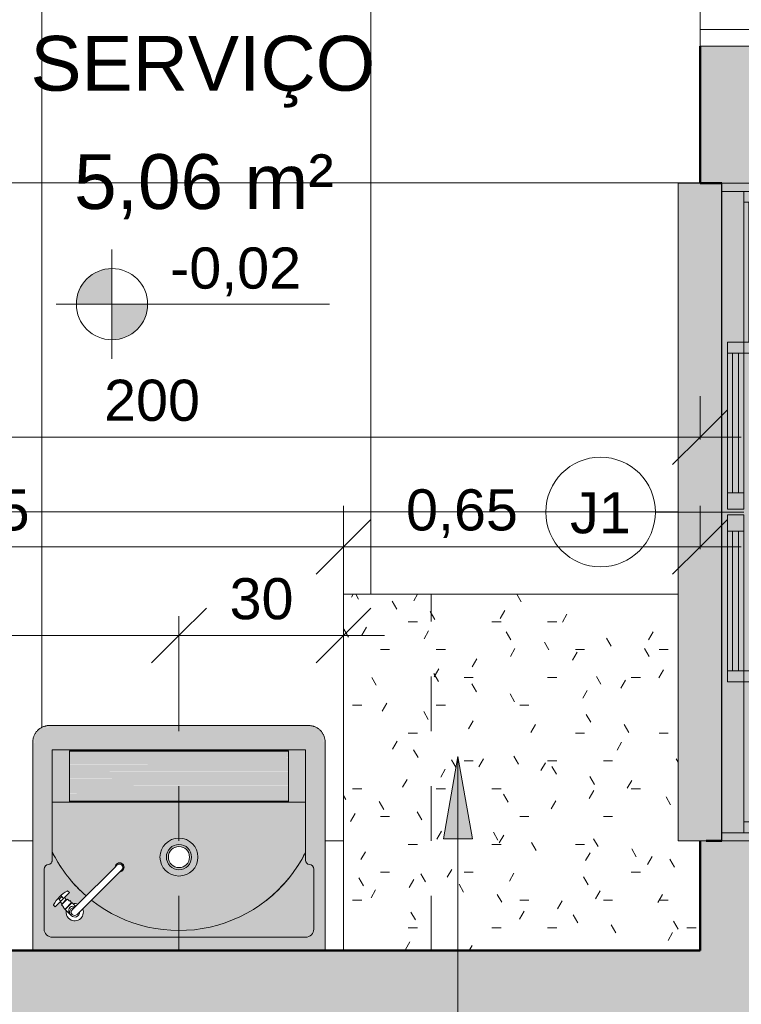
# Model space of a CAD drawing. Header units: metres. Extents: x -10.5 to 2.8, y -19.6 to -9.4.
# Tile 7 of 35: x -7.4 to -6.1, y -18.2 to -16.4. Entities that reach past the tile are written whole.
import ezdxf

# ---------------------------------------------------------------- set-up
doc = ezdxf.new("R2010")
doc.units = ezdxf.units.M
doc.linetypes.add('Projeção', pattern=[0.003969, 0.002381, -0.001587])
for name, color, linetype, lineweight in [('A-ANNO-DIMS', 7, 'Continuous', 9), ('A-ANNO-DIMS-50', 7, 'Continuous', 9), ('A-AREA-IDEN', 7, 'Continuous', 9), ('A-DETL-GENF', 7, 'Continuous', 5), ('A-DOOR', 7, 'Continuous', 5), ('A-FLOR-OVHD', 7, 'Projeção', 5), ('A-FLOR-PATT', 7, 'Continuous', 5), ('A-GLAZ', 7, 'Continuous', 5), ('A-GLAZ-IDEN', 7, 'Continuous', 9), ('A-WALL-PATT', 7, 'Continuous', 5), ('G-ANNO-DIMS', 7, 'Continuous', 9), ('G-ANNO-TEXT', 7, 'Continuous', 9), ('I-WALL', 7, 'Continuous', 5), ('P-SANR-FIXT', 7, 'Continuous', 5), ('Q-CASE', 7, 'Continuous', 5)]:
    doc.layers.add(name, color=color, linetype=linetype, lineweight=lineweight)
doc.layers.add('A-DETL', color=7, linetype='Continuous', lineweight=5, true_color=0x00a600)
doc.styles.add('Arial', font='arial.ttf', dxfattribs={"height": 0.1})
doc.styles.add('Arial_1', font='arial.ttf', dxfattribs={"height": 0.075})
doc.dimstyles.new('Com_linha__ref__contínua__-_Cor_Vermelha_Arial_1_5mm', dxfattribs={"dimscale": 0.3048, "dimtxt": 0.076519, "dimasz": 0.328084, "dimexe": 0.246063, "dimexo": 0.246063, "dimgap": 0.024606, "dimtad": 1, "dimrnd": 0.01, "dimzin": 0, "dimdsep": 46, "dimtxsty": 'Arial_1', "dimblk1": 'OBLIQUE', "dimblk2": 'OBLIQUE', "dimsah": 1, "dimcen": 0.09, "dimdle": 0.246063, "dimazin": 0, "dimtfac": 1, "dimtdec": 4, "dimtix": 1, "dimtmove": 0, "dimatfit": 3, "dimfxl": 1, "dimtvp": 1, "dimtolj": 1, "dimtzin": 0, "dimarcsym": 2})
doc.dimstyles.new('Com_linha__ref__contínua__-_Cor_Vermelha_Arial_1_5mm_1', dxfattribs={"dimscale": 0.3048, "dimtxt": 0.076519, "dimasz": 0.328084, "dimexe": 0.246063, "dimexo": 0.246063, "dimgap": 0.024606, "dimtad": 1, "dimrnd": 0.01, "dimzin": 0, "dimdsep": 46, "dimtxsty": 'Arial_1', "dimblk1": 'OBLIQUE', "dimblk2": 'OBLIQUE', "dimsah": 1, "dimcen": 0.09, "dimdle": 0.246063, "dimazin": 0, "dimtfac": 1, "dimtdec": 4, "dimtix": 1, "dimtmove": 2, "dimatfit": 3, "dimfxl": 1, "dimtvp": 1, "dimtolj": 1, "dimtzin": 0, "dimarcsym": 2})
doc.dimstyles.new('Com_linha__ref__contínua__-_Cor_Vermelha_Arial_1_5mm_2', dxfattribs={"dimscale": 0.3048, "dimtxt": 0.076519, "dimasz": 0.328084, "dimexe": 0.246063, "dimexo": 0.246063, "dimgap": 0.024606, "dimtad": 1, "dimdec": 1, "dimlfac": 100, "dimrnd": 0.1, "dimdsep": 46, "dimtxsty": 'Arial_1', "dimblk1": 'OBLIQUE', "dimblk2": 'OBLIQUE', "dimsah": 1, "dimcen": 0.09, "dimdle": 0.246063, "dimazin": 0, "dimtfac": 1, "dimtdec": 4, "dimtix": 1, "dimtmove": 0, "dimatfit": 3, "dimfxl": 1, "dimtvp": 1, "dimtolj": 1, "dimtzin": 0, "dimarcsym": 2})

# ---------------------------------------------------------------- blocks, each defined once
blk = doc.blocks.new('TAMPO DO ABRIGO GLP EM GRANITO CINZA ANDORINHA - TAMPO DO ABRIGO GLP EM GRANITO CINZA ANDORINHA-1861549-NIVEL TERREO')
at = {"layer": 'Q-CASE', "true_color": 0xa7a7a7}
h = blk.add_hatch(dxfattribs=at)
h.set_pattern_fill('FP_4', color=253, style=0, pattern_type=2)
h.set_pattern_definition([(0, (0, 0), (0.2032, 0.0508), [0.01676, -0.13564, 0.01676, -0.13564, -0.8128]), (0, (0, 0), (0.2032, 0.0508), [-0.3048, 0.01676, -0.28804, 0.01676, -0.13564, -0.3556]), (0, (0, 0), (0.2032, 0.0508), [-0.762, 0.01676, -0.08484, 0.01676, -0.23724]), (120, (0.0762, 0.0254), (-0.14559409, 0.15057636), [0.01676, -0.13564, 0.01676, -0.13564, -0.8128]), (120, (0.0762, 0.0254), (-0.14559409, 0.15057636), [-0.3048, 0.01676, -0.28804, 0.01676, -0.13564, -0.3556]), (120, (0.0762, 0.0254), (-0.14559409, 0.15057636), [-0.762, 0.01676, -0.08484, 0.01676, -0.23724]), (240, (0.1016, 0.127), (-0.05760591, -0.20137636), [0.01676, -0.13564, 0.01676, -0.13564, -0.8128]), (240, (0.1016, 0.127), (-0.05760591, -0.20137636), [-0.3048, 0.01676, -0.28804, 0.01676, -0.13564, -0.3556]), (240, (0.1016, 0.127), (-0.05760591, -0.20137636), [-0.762, 0.01676, -0.08484, 0.01676, -0.23724])])
h.paths.add_polyline_path([(-6.3557, -18.075), (-6.1736, -18.075), (-6.1736, -17.875), (-6.2136, -17.875), (-6.2136, -17.425), (-6.8237, -17.425), (-6.8237, -18.075), (-6.7735, -18.075)])
at = {"layer": 'Q-CASE'}
for p, q in [((-6.2136, -17.425), (-6.8237, -17.425)), ((-6.8237, -17.425), (-6.8237, -18.075))]:
    blk.add_line(p, q, dxfattribs=at)
blk = doc.blocks.new('PORTA DE GIRO L_VEL TERREO1')
at = {"layer": 'A-DOOR'}
for p, q in [((-0.45, -0.08), (-0.45, 0.08)), ((-0.45, 0.08), (0.45, 0.08)), ((0.45, 0.08), (0.45, -0.08)), ((-0.45, -0.08), (0.45, -0.08))]:
    blk.add_line(p, q, dxfattribs=at)
at = {"layer": 'A-DOOR', "lineweight": 15}
for p, q in [((-0.42, 0.08), (-0.42, -0.035)), ((0.42, 0.08), (0.42, -0.0407)), ((0.45, 0.08), (0.42, 0.08)), ((0.45, -0.08), (0.45, 0.08)), ((-0.44, -0.035), (-0.44, -0.08)), ((-0.42, -0.035), (-0.44, -0.035)), ((0.3789, -0.0497), (0.3789, -0.9104)), ((0.4189, -0.0497), (0.3789, -0.0497)), ((0.4189, -0.9104), (0.4189, -0.0497)), ((0.42, -0.0407), (0.44, -0.0407)), ((0.44, -0.0407), (0.44, -0.08)), ((0.44, -0.08), (0.45, -0.08)), ((0.3489, -0.7405), (0.3294, -0.7337)), ((0.45, -0.7405), (0.4695, -0.7337)), ((0.3689, -0.8405), (0.3489, -0.8405)), ((0.3689, -0.8305), (0.3789, -0.8305)), ((0.3689, -0.8705), (0.3689, -0.8305)), ((0.4289, -0.8304), (0.4189, -0.8304)), ((0.4289, -0.8704), (0.4289, -0.8304)), ((0.4289, -0.8404), (0.45, -0.8404)), ((0.3689, -0.8605), (0.3336, -0.8605)), ((0.4289, -0.8604), (0.4653, -0.8604)), ((0.3789, -0.8705), (0.3689, -0.8705)), ((0.4189, -0.8704), (0.4189, -0.9104)), ((0.4189, -0.8704), (0.4289, -0.8704)), ((0.3789, -0.9104), (0.4189, -0.9104)), ((0.4189, -0.9104), (0.3989, -0.9104))]:
    blk.add_line(p, q, dxfattribs=at)
at = {"layer": 'A-DOOR'}
blk.add_arc((0.629, 0.1553), 1.0946, 192.4129, 256.7914, dxfattribs=at)
at = {"layer": 'A-DOOR', "lineweight": 15}
for centre, radius, start, end in [((0.5319, -0.7905), 0.2103, 164.3286, 199.4386), ((0.267, -0.7904), 0.2103, 340.5821, 15.6453), ((0.5319, -0.7905), 0.1898, 164.7222, 195.2778), ((0.267, -0.7904), 0.1897, 344.7458, 15.2542)]:
    blk.add_arc(centre, radius, start, end, dxfattribs=at)
blk = doc.blocks.new('JANELA DE CORRE_VEL TERREO2')
at = {"layer": 'A-GLAZ', "true_color": 0xfffffe}
h = blk.add_hatch(color=7, dxfattribs=at)
h.paths.add_polyline_path([(0.6, 0.08), (-0.6, 0.08), (-0.6, -0.04), (0.6, -0.04)])
h.paths.add_polyline_path([(0.31, 0.03), (0.005, 0.03), (0.005, 0.06), (0.31, 0.06), (0.31, 0.0513)])
h.paths.add_polyline_path([(-0.005, 0.0513), (-0.005, 0.03), (-0.31, 0.03), (-0.31, 0.06), (-0.005, 0.06)])
at = {"layer": 'A-GLAZ', "lineweight": 15}
for p, q in [((-0.6, -0.04), (-0.6, 0.08)), ((-0.585, -0.04), (-0.585, 0.075)), ((0.585, -0.04), (0.585, 0.08)), ((0.6, -0.04), (0.6, 0.08)), ((-0.31, 0.03), (-0.585, 0.03)), ((-0.565, 0), (-0.565, 0.03)), ((-0.31, 0.02), (-0.565, 0.02)), ((-0.31, 0), (-0.31, 0.03)), ((-0.29, 0), (-0.29, 0.03)), ((0.29, 0.03), (0.29, 0)), ((0.31, 0), (0.31, 0.03)), ((0.585, 0.03), (0.31, 0.03)), ((0.31, 0.02), (0.565, 0.02)), ((0.565, 0), (0.565, 0.03)), ((-0.585, 0), (-0.31, 0)), ((-0.565, 0.009), (-0.31, 0.009)), ((-0.005, 0), (-0.31, 0)), ((-0.31, 0), (-0.31, -0.03)), ((-0.29, -0.03), (-0.29, 0)), ((0.31, 0), (0.005, 0)), ((0.005, 0), (0.005, -0.03)), ((0.035, -0.03), (0.035, 0)), ((0.29, -0.03), (0.29, 0)), ((0.56, 0.01), (0.31, 0.01)), ((0.31, 0), (0.585, 0)), ((0.31, -0.03), (0.31, 0)), ((-0.035, -0.01), (-0.29, -0.01)), ((-0.035, -0.03), (-0.035, 0)), ((-0.005, -0.03), (-0.005, 0)), ((0.29, -0.01), (0.035, -0.01)), ((-0.31, -0.03), (-0.005, -0.03)), ((-0.29, -0.021), (-0.035, -0.021)), ((0.005, -0.03), (0.31, -0.03)), ((0.035, -0.021), (0.29, -0.021))]:
    blk.add_line(p, q, dxfattribs=at)
at = {"layer": 'A-GLAZ'}
for p, q in [((-0.6, 0.08), (0.6, 0.08)), ((-0.6, -0.04), (-0.6, 0.08)), ((0.6, 0.08), (0.6, -0.04))]:
    blk.add_line(p, q, dxfattribs=at)
blk = doc.blocks.new('TANQUE EM MÁRMORE SINTÉTICO 1 BATEDOR - Branca - 00971606-1957137-NIVEL TERREO')
at = {"layer": 'P-SANR-FIXT', "true_color": 0xf4f2f0}
for points in [[(-0.2665, -0.0005), (-0.2662, -0.3805), (-0.264, -0.3805), (-0.264, -0.0005), (-0.2664, -0.0005)], [(0.2658, -0.0005), (0.264, -0.0005), (0.264, -0.3805), (0.2665, -0.3805), (0.2662, -0.0005)], [(0.0566, -0.0242), (-0.2347, -0.0247), (-0.2383, -0.0262), (-0.2415, -0.0288), (-0.2438, -0.0317), (-0.2453, -0.0353), (-0.2458, -0.0392), (-0.2452, -0.1507), (-0.2448, -0.1526), (-0.2419, -0.1556), (-0.238, -0.157), (-0.2344, -0.1582), (-0.2319, -0.1609), (-0.2309, -0.1646), (-0.2307, -0.1791), (-0.1997, -0.1312), (-0.159, -0.0913), (-0.1105, -0.0614), (-0.0566, -0.0428), (0, -0.0365), (0.0568, -0.0428), (0.1107, -0.0615), (0.1599, -0.0916), (0.1753, -0.0754), (0.1744, -0.0705), (0.1744, -0.0682), (0.1753, -0.0644), (0.1772, -0.061), (0.1798, -0.058), (0.1831, -0.0559), (0.1868, -0.0546), (0.1928, -0.0546), (0.1946, -0.0549), (0.1982, -0.0564), (0.2013, -0.0588), (0.2046, -0.064), (0.2056, -0.0676), (0.2058, -0.0705), (0.2059, -0.0734), (0.2071, -0.075), (0.2066, -0.0756), (0.2073, -0.076), (0.2078, -0.0756), (0.2112, -0.0789), (0.2104, -0.0797), (0.2141, -0.0834), (0.2119, -0.0856), (0.2124, -0.0861), (0.2133, -0.0856), (0.2167, -0.0888), (0.2257, -0.0798), (0.2287, -0.0835), (0.2238, -0.0913), (0.2167, -0.0992), (0.2084, -0.1056), (0.2028, -0.1085), (0.2, -0.1055), (0.2089, -0.0966), (0.2057, -0.0929), (0.2062, -0.0923), (0.2055, -0.0919), (0.2035, -0.094), (0.1998, -0.0903), (0.199, -0.0911), (0.1959, -0.0874), (0.1962, -0.087), (0.1954, -0.0867), (0.1947, -0.087), (0.1932, -0.0855), (0.1901, -0.0858), (0.187, -0.0855), (0.1841, -0.0846), (0.1683, -0.1005), (0.2, -0.1317), (0.2309, -0.1791), (0.2312, -0.1627), (0.233, -0.1594), (0.2361, -0.1573), (0.2419, -0.1556), (0.2448, -0.1526), (0.2458, -0.1486), (0.2453, -0.0353), (0.2427, -0.0303), (0.2405, -0.0279), (0.2383, -0.0262), (0.2347, -0.0247), (0.2308, -0.0242), (0.0678, -0.0242)], [(0, -0.1358), (-0.009, -0.137), (-0.0177, -0.1408), (-0.0245, -0.146), (-0.03, -0.1532), (-0.0337, -0.1634), (-0.0346, -0.1705), (-0.0334, -0.1796), (-0.03, -0.1878), (-0.0245, -0.195), (-0.0173, -0.2005), (-0.0068, -0.2042), (0, -0.2051), (0, -0.1935), (-0.0135, -0.1891), (-0.0219, -0.1776), (-0.0219, -0.1634), (-0.0135, -0.1519), (0, -0.1475), (0, -0.137)], [(0, -0.1358), (0, -0.1475), (0.0135, -0.1519), (0.0219, -0.1634), (0.0219, -0.1776), (0.0135, -0.1891), (0, -0.1935), (0, -0.2051), (0.009, -0.204), (0.0177, -0.2002), (0.0245, -0.195), (0.03, -0.1878), (0.0337, -0.1776), (0.0346, -0.1705), (0.0335, -0.1615), (0.03, -0.1532), (0.0245, -0.146), (0.0155, -0.1397), (0.0068, -0.1367), (0.0034, -0.1363)], [(0, -0.1475), (-0.0137, -0.1521), (-0.0219, -0.1634), (-0.0219, -0.1776), (-0.0134, -0.1892), (0, -0.1935), (0, -0.1898), (-0.0068, -0.1884), (-0.0097, -0.1872), (-0.0143, -0.1834), (-0.0167, -0.1802), (-0.0187, -0.1755), (-0.019, -0.1683), (-0.018, -0.164), (-0.0167, -0.1608), (-0.0135, -0.1567), (-0.0082, -0.1532), (-0.0034, -0.1516), (0, -0.1508), (0, -0.1486)], [(0, -0.1475), (0, -0.1512), (0.0068, -0.1526), (0.0098, -0.1539), (0.0143, -0.1576), (0.0167, -0.1608), (0.0187, -0.1655), (0.019, -0.1727), (0.018, -0.177), (0.0155, -0.1817), (0.0122, -0.1852), (0.0097, -0.1872), (0.0034, -0.1894), (0, -0.1898), (0, -0.1935), (0.0137, -0.1889), (0.0219, -0.1776), (0.0219, -0.1634), (0.0134, -0.1518), (0.0024, -0.1483)], [(0.03, -0.2706), (-0.1995, -0.2712), (-0.1995, -0.2725), (0.1995, -0.2721), (0.1995, -0.2706), (0.0335, -0.2706)], [(0.1995, -0.2725), (-0.1995, -0.2727), (-0.1995, -0.2802), (0.1995, -0.2802), (0.1995, -0.2727)], [(0.0155, -0.2802), (-0.1995, -0.2802), (-0.1995, -0.2874), (0.1995, -0.2871), (0.1995, -0.2802), (0.0678, -0.2802)], [(0.1995, -0.2874), (-0.1995, -0.2876), (-0.1995, -0.2932), (0.1995, -0.2932), (0.1995, -0.2876)], [(0.0155, -0.2932), (-0.1995, -0.2932), (-0.1995, -0.3004), (0.1995, -0.3001), (0.1995, -0.2932), (0.0678, -0.2932)], [(0.1995, -0.3004), (-0.1995, -0.3007), (-0.1995, -0.3063), (0.1995, -0.3063), (0.1995, -0.3007)], [(0.0678, -0.3063), (-0.1995, -0.3063), (-0.1995, -0.3135), (0.1995, -0.3132), (0.1995, -0.3063), (0.12, -0.3063)], [(0.1995, -0.3135), (-0.1995, -0.3137), (-0.1995, -0.3193), (0.1995, -0.3193), (0.1995, -0.3137)], [(0.0155, -0.3193), (-0.1995, -0.3193), (-0.1995, -0.3266), (0.1995, -0.3263), (0.1995, -0.3193), (0.0678, -0.3193)], [(0.1995, -0.3266), (-0.1995, -0.3268), (-0.1995, -0.3324), (0.1995, -0.3324), (0.1995, -0.3268)], [(0.0155, -0.3324), (-0.1995, -0.3324), (-0.1995, -0.3396), (0.1995, -0.3393), (0.1995, -0.3324), (0.0678, -0.3324)], [(0.1995, -0.3396), (-0.1995, -0.3399), (-0.1995, -0.3455), (0.1995, -0.3455), (0.1995, -0.3399)], [(-0.0367, -0.3455), (-0.1995, -0.3455), (-0.1995, -0.3527), (0.1995, -0.3524), (0.1995, -0.3455), (0.0155, -0.3455)], [(-0.1934, -0.3527), (-0.1995, -0.3529), (-0.1995, -0.3585), (0.1995, -0.3585), (0.1995, -0.3527), (-0.1412, -0.3527)], [(0.1995, -0.3585), (-0.1995, -0.3585), (-0.1995, -0.3636), (0.1995, -0.3636), (0.1995, -0.3599)], [(-0.1934, -0.3636), (-0.1995, -0.3636), (-0.1995, -0.3644), (0.1995, -0.3644), (0.1995, -0.3636), (-0.1412, -0.3636)], [(-0.2646, -0.3805), (-0.2664, -0.3805), (-0.2641, -0.391), (-0.2625, -0.3955), (-0.2594, -0.3993), (-0.2515, -0.4065), (-0.2452, -0.4086), (-0.238, -0.4102), (-0.2365, -0.4102), (-0.2367, -0.4079), (-0.2503, -0.4043), (-0.2603, -0.3942), (-0.2645, -0.3805)], [(0.2655, -0.3805), (0.2639, -0.3807), (0.2603, -0.3943), (0.2502, -0.4043), (0.2365, -0.4085), (0.2368, -0.4104), (0.2471, -0.4081), (0.2515, -0.4065), (0.2553, -0.4034), (0.2625, -0.3955), (0.2648, -0.3888), (0.2662, -0.382), (0.2662, -0.3805), (0.2658, -0.3805)], [(-0.2365, -0.408), (-0.2365, -0.4105), (0.2365, -0.4102), (0.2365, -0.408), (-0.2309, -0.408)]]:
    blk.add_hatch(color=7, dxfattribs=at).paths.add_polyline_path(points)
h = blk.add_hatch(color=7, dxfattribs=at)
h.paths.add_polyline_path([(-0.264, -0.0005), (-0.264, -0.3805), (-0.2603, -0.3942), (-0.2503, -0.4043), (-0.2365, -0.408), (0.2365, -0.408), (0.2502, -0.4043), (0.2603, -0.3942), (0.264, -0.3785), (0.264, -0.0005), (-0.2456, -0.0005)])
h.paths.add_polyline_path([(-0.2308, -0.0242), (0.2347, -0.0247), (0.2383, -0.0262), (0.2427, -0.0303), (0.2438, -0.0317), (0.2453, -0.0353), (0.2458, -0.0392), (0.2455, -0.1507), (0.2435, -0.1543), (0.2401, -0.1566), (0.2344, -0.1582), (0.2319, -0.1609), (0.2309, -0.1646), (0.2309, -0.3661), (-0.2309, -0.3661), (-0.2314, -0.1627), (-0.2319, -0.1609), (-0.2344, -0.1582), (-0.238, -0.157), (-0.2419, -0.1556), (-0.2448, -0.1526), (-0.2458, -0.1486), (-0.2453, -0.0353), (-0.2438, -0.0317), (-0.2414, -0.0286), (-0.2383, -0.0262), (-0.2347, -0.0247)])
h = blk.add_hatch(color=7, dxfattribs=at)
h.paths.add_polyline_path([(0, -0.0365), (-0.0568, -0.0428), (-0.1107, -0.0615), (-0.1592, -0.0916), (-0.2, -0.1317), (-0.2309, -0.1796), (-0.2309, -0.2705), (0.2309, -0.2705), (0.2306, -0.1791), (0.1996, -0.1312), (0.1683, -0.1005), (0.1164, -0.1524), (0.1148, -0.1562), (0.112, -0.1589), (0.1084, -0.1601), (0.1047, -0.1594), (0.1023, -0.1575), (0.1004, -0.1543), (0.1, -0.1517), (0.1012, -0.1481), (0.1039, -0.1453), (0.1077, -0.1437), (0.1592, -0.0916), (0.1589, -0.0913), (0.1104, -0.0614), (0.0565, -0.0428), (0.0245, -0.0392)])
h.paths.add_polyline_path([(0, -0.1358), (0.009, -0.137), (0.0173, -0.1405), (0.0245, -0.146), (0.03, -0.1532), (0.0335, -0.1615), (0.0346, -0.1705), (0.0335, -0.1795), (0.03, -0.1878), (0.0245, -0.195), (0.0173, -0.2005), (0.009, -0.204), (0, -0.2051), (-0.009, -0.204), (-0.0173, -0.2005), (-0.0245, -0.195), (-0.03, -0.1878), (-0.0335, -0.1795), (-0.0346, -0.1705), (-0.0335, -0.1615), (-0.03, -0.1532), (-0.0245, -0.146), (-0.0173, -0.1405), (-0.009, -0.137)])
h = blk.add_hatch(color=7, dxfattribs=at)
h.paths.add_polyline_path([(0.03, -0.2705), (-0.2309, -0.2705), (-0.2309, -0.3661), (0.2309, -0.3661), (0.2309, -0.2705), (0.0335, -0.2705)])
h.paths.add_polyline_path([(-0.1458, -0.2706), (0.1995, -0.2712), (0.1995, -0.3644), (-0.1995, -0.3644), (-0.1995, -0.2706)])
at = {"layer": 'P-SANR-FIXT'}
for p, q in [((-0.2665, -0.0005), (-0.2665, -0.3805)), ((-0.264, -0.0005), (-0.2665, -0.0005)), ((0.264, -0.0005), (-0.264, -0.0005)), ((0.2665, -0.0005), (0.264, -0.0005)), ((0.2665, -0.3805), (0.2665, -0.0005)), ((-0.2308, -0.0242), (0.2308, -0.0242)), ((-0.2458, -0.1486), (-0.2458, -0.0392)), ((0.2458, -0.0392), (0.2458, -0.1486)), ((-0.2309, -0.3661), (-0.2309, -0.1646)), ((-0.2309, -0.1791), (-0.2307, -0.1791)), ((0.2307, -0.1791), (0.2309, -0.1791)), ((0.2309, -0.1646), (0.2309, -0.3661)), ((0.2309, -0.2705), (-0.2309, -0.2705)), ((-0.1995, -0.2724), (-0.1995, -0.2706)), ((-0.1995, -0.2706), (0.1995, -0.2706)), ((0.1995, -0.2725), (-0.1995, -0.2725)), ((-0.1995, -0.2725), (-0.1995, -0.2802)), ((-0.1995, -0.2874), (-0.1995, -0.2802)), ((-0.1995, -0.2874), (-0.1995, -0.2932)), ((0.1995, -0.2706), (0.1995, -0.2724)), ((0.1995, -0.2802), (0.1995, -0.2725)), ((0.1995, -0.2802), (0.1995, -0.2874)), ((0.1995, -0.2932), (0.1995, -0.2874)), ((-0.1995, -0.3004), (-0.1995, -0.2932)), ((-0.1995, -0.3004), (-0.1995, -0.3063)), ((0.1995, -0.2932), (0.1995, -0.3004)), ((0.1995, -0.3063), (0.1995, -0.3004)), ((-0.1995, -0.3135), (-0.1995, -0.3063)), ((-0.1995, -0.3135), (-0.1995, -0.3193)), ((-0.1995, -0.3266), (-0.1995, -0.3193)), ((0.1995, -0.3063), (0.1995, -0.3135)), ((0.1995, -0.3193), (0.1995, -0.3135)), ((0.1995, -0.3193), (0.1995, -0.3266)), ((-0.1995, -0.3266), (-0.1995, -0.3324)), ((-0.1995, -0.3396), (-0.1995, -0.3324)), ((-0.1995, -0.3396), (-0.1995, -0.3455)), ((0.1995, -0.3324), (0.1995, -0.3266)), ((0.1995, -0.3324), (0.1995, -0.3396)), ((0.1995, -0.3455), (0.1995, -0.3396)), ((-0.1995, -0.3527), (-0.1995, -0.3455)), ((-0.1995, -0.3527), (-0.1995, -0.3585)), ((-0.1995, -0.3636), (-0.1995, -0.3585)), ((0.1995, -0.3455), (0.1995, -0.3527)), ((0.1995, -0.3585), (0.1995, -0.3527)), ((0.1995, -0.3585), (0.1995, -0.3636)), ((0.2309, -0.3661), (-0.2309, -0.3661)), ((-0.1995, -0.3644), (-0.1995, -0.3636)), ((0.1995, -0.3636), (-0.1995, -0.3636)), ((0.1995, -0.3644), (-0.1995, -0.3644)), ((0.1995, -0.3636), (0.1995, -0.3644)), ((-0.2365, -0.4105), (0.2365, -0.4105))]:
    blk.add_line(p, q, dxfattribs=at)
at = {"layer": 'P-SANR-FIXT', "flags": 128}
for points in [[(-0.2665, -0.3805), (-0.2665, -0.3817), (-0.2664, -0.3829), (-0.2663, -0.3841), (-0.2661, -0.3853), (-0.2659, -0.3864), (-0.2656, -0.3876), (-0.2653, -0.3888), (-0.265, -0.3899), (-0.2646, -0.3911), (-0.2641, -0.3922), (-0.2636, -0.3933), (-0.2631, -0.3943), (-0.2625, -0.3954), (-0.2619, -0.3964), (-0.2613, -0.3974), (-0.2606, -0.3984), (-0.2598, -0.3994), (-0.2591, -0.4003), (-0.2582, -0.4012), (-0.2574, -0.402), (-0.2565, -0.4028), (-0.2556, -0.4036), (-0.2547, -0.4044), (-0.2537, -0.4051), (-0.2527, -0.4057), (-0.2517, -0.4064), (-0.2506, -0.4069), (-0.2496, -0.4075), (-0.2485, -0.408), (-0.2474, -0.4085), (-0.2462, -0.4089), (-0.2451, -0.4092), (-0.2439, -0.4096), (-0.2428, -0.4098), (-0.2416, -0.4101), (-0.2404, -0.4102), (-0.2392, -0.4104), (-0.238, -0.4105), (-0.2368, -0.4105), (-0.2365, -0.4105)], [(0.2365, -0.4105), (0.2377, -0.4105), (0.2389, -0.4104), (0.2401, -0.4103), (0.2413, -0.4101), (0.2425, -0.4099), (0.2436, -0.4096), (0.2448, -0.4093), (0.2459, -0.409), (0.2471, -0.4086), (0.2482, -0.4081), (0.2493, -0.4076), (0.2504, -0.4071), (0.2514, -0.4065), (0.2524, -0.4059), (0.2534, -0.4052), (0.2544, -0.4046), (0.2554, -0.4038), (0.2563, -0.403), (0.2572, -0.4022), (0.258, -0.4014), (0.2588, -0.4005), (0.2596, -0.3996), (0.2604, -0.3987), (0.2611, -0.3977), (0.2617, -0.3967), (0.2624, -0.3957), (0.263, -0.3946), (0.2635, -0.3936), (0.264, -0.3925), (0.2645, -0.3914), (0.2649, -0.3902), (0.2652, -0.3891), (0.2656, -0.3879), (0.2658, -0.3868), (0.2661, -0.3856), (0.2662, -0.3844), (0.2664, -0.3832), (0.2665, -0.382), (0.2665, -0.3808), (0.2665, -0.3805)]]:
    blk.add_lwpolyline(points, dxfattribs=at)
at = {"layer": 'P-SANR-FIXT'}
for centre, radius, start, end in [((-0.2308, -0.0392), 0.015, 90, 180), ((0.2308, -0.0392), 0.015, 0, 90), ((0, -0.2944), 0.2579, 51.9346, 153.4423), ((0, -0.2944), 0.2579, 128.1469, 140.8078), ((0, -0.2944), 0.2579, 26.5577, 49.0318), ((0, -0.2944), 0.2579, 39.1922, 49.0314), ((0, -0.1705), 0.0346, 90, 270), ((0, -0.1705), 0.0346, 270, 90), ((-0.2374, -0.1486), 0.00838, 180, 265.7003), ((-0.2386, -0.1646), 0.00766, 0, 85.7003), ((-0.2386, -0.1646), 0.00766, 0, 28.5668), ((0, -0.2944), 0.2579, 146.4538, 153.5782), ((0, -0.1705), 0.023, 90, 270), ((0, -0.1705), 0.0193, 90, 270), ((0, -0.1705), 0.023, 270, 90), ((0, -0.1705), 0.0193, 270, 90), ((0, -0.2944), 0.2579, 26.4218, 33.5462), ((0.2386, -0.1646), 0.00766, 94.2997, 180), ((0.2386, -0.1646), 0.00766, 151.4332, 180), ((0.2374, -0.1486), 0.00838, 274.2997, 0), ((0, -0.2944), 0.2579, 153.4423, 153.5782), ((0, -0.2944), 0.2579, 26.4218, 26.5577)]:
    blk.add_arc(centre, radius, start, end, dxfattribs=at)
blk = doc.blocks.new('TORNEIRA DE MESA_ BICA MÓVEL - 1167_C34_Cromado CR10-2217854-NIVEL TERREO')
at = {"layer": 'P-SANR-FIXT'}
for p, q in [((0.0016, -0.1012), (0.0131, -0.1012)), ((0.0156, -0.1012), (0.0131, -0.1012)), ((0.0156, -0.1023), (0.0156, -0.1012)), ((0.0164, -0.1023), (0.0156, -0.1023)), ((0.0156, -0.1023), (0.0156, -0.1177)), ((0.0212, -0.1014), (0.0164, -0.1014)), ((0.0164, -0.1014), (0.0164, -0.1023)), ((0.0164, -0.1177), (0.0164, -0.1023)), ((0.0212, -0.1025), (0.0212, -0.1014)), ((0.0264, -0.1025), (0.0212, -0.1025)), ((0.0264, -0.1056), (0.0264, -0.1025)), ((0.0272, -0.1056), (0.0264, -0.1056)), ((0.0264, -0.1056), (0.0264, -0.1144)), ((0.0321, -0.1045), (0.0272, -0.1046)), ((0.0272, -0.1046), (0.0272, -0.1056)), ((0.0272, -0.1144), (0.0272, -0.1056)), ((0.0362, -0.0918), (0.0321, -0.0918)), ((0.0321, -0.0918), (0.0321, -0.1045)), ((0.0321, -0.1045), (0.0321, -0.1155)), ((0.0393, -0.1065), (0.0321, -0.1065)), ((-0.0061, -0.1245), (-0.0061, -0.11)), ((-0.0061, -0.1245), (-0.0061, -0.2204)), ((0.0061, -0.1245), (0.0061, -0.11)), ((0.0131, -0.1188), (0.0061, -0.1188)), ((0.0061, -0.2204), (0.0061, -0.1245)), ((0.0131, -0.1188), (0.0156, -0.1188)), ((0.0156, -0.1188), (0.0156, -0.1177)), ((0.0156, -0.1177), (0.0164, -0.1177)), ((0.0164, -0.1177), (0.0164, -0.1186)), ((0.0164, -0.1186), (0.0212, -0.1186)), ((0.0212, -0.1186), (0.0212, -0.1175)), ((0.0212, -0.1175), (0.0264, -0.1175)), ((0.0264, -0.1175), (0.0264, -0.1144)), ((0.0264, -0.1144), (0.0272, -0.1144)), ((0.0272, -0.1144), (0.0272, -0.1154)), ((0.0272, -0.1154), (0.0321, -0.1155)), ((0.0395, -0.1135), (0.0321, -0.1135)), ((0.0321, -0.1155), (0.0321, -0.1283)), ((0.0321, -0.1283), (0.0362, -0.1283)), ((-0.0061, -0.2204), (-0.0061, -0.2251)), ((0.0061, -0.2204), (0.0061, -0.2251))]:
    blk.add_line(p, q, dxfattribs=at)
for centre, radius, start, end in [((0, -0.11), 0.0158, 90, 247.169), ((0, -0.11), 0.00894, 313.2171, 226.7829), ((0, -0.11), 0.00612, 0, 180), ((0, -0.11), 0.0158, 33.7501, 90), ((-0.0003, -0.1204), 0.0193, 70.6394, 84.83), ((0.0013, -0.1137), 0.0125, 42.7237, 67.2763), ((0.0049, -0.1104), 0.00765, 3.2763, 42.7237), ((0.0362, -0.0925), 0.000702, 17.5666, 90), ((-0.0193, -0.11), 0.0561, 356.4132, 3.5868), ((-0.0193, -0.11), 0.0588, 360, 17.5666), ((0.0024, -0.1076), 0.0108, 290.089, 316.6245), ((0, -0.11), 0.0158, 292.831, 326.2499), ((0.0043, -0.1093), 0.00827, 316.6245, 355.3755), ((-0.0193, -0.11), 0.0588, 342.4334, 360), ((0.0362, -0.1275), 0.000702, 270, 342.4334), ((0.0026, -0.2262), 0.0105, 146.3261, 180), ((0, -0.2252), 0.00788, 151.5421, 28.4579), ((0, -0.2262), 0.00788, 180, 0.0265), ((0, -0.2251), 0.00612, 180, 360), ((-0.0026, -0.2262), 0.0105, 0.0199, 33.6739)]:
    blk.add_arc(centre, radius, start, end, dxfattribs=at)
blk = doc.blocks.new('Elevações de ponto - Cota de elevação - planta-402364-NIVEL TERREO')
at = {"layer": 'G-ANNO-DIMS'}
h = blk.add_hatch(color=256, dxfattribs=at)
edge = h.paths.add_edge_path()
edge.add_line((-0.002, 0.0013), (-0.002, 0))
edge.add_line((-0.002, 0), (-0.0033, 0))
edge.add_arc((-0.002, 0), 0.0013, 90, 180, ccw=False)
h = blk.add_hatch(color=256, dxfattribs=at)
edge = h.paths.add_edge_path()
edge.add_arc((-0.002, 0), 0.0013, -90, 0, ccw=False)
edge.add_line((-0.002, -0.0013), (-0.002, 0))
edge.add_line((-0.002, 0), (-0.0007, 0))
for p, q in [((-0.002, -0.002), (-0.002, 0.002)), ((-0.002, 0.0013), (-0.002, 0)), ((-0.00403, 0), (0.005929, 0)), ((-0.002, 0), (-0.0033, 0)), ((-0.002, -0.0013), (-0.002, 0)), ((-0.002, 0), (-0.0007, 0))]:
    blk.add_line(p, q, dxfattribs=at)
blk.add_circle((-0.002, 0), 0.0013, dxfattribs=at)
for start, end in [(360, 90), (180, 270)]:
    blk.add_arc((-0.002, 0), 0.0013, start, end, dxfattribs=at)
blk = doc.blocks.new('TAG - Janela - Janela-2098303-NIVEL TERREO')
at = {"layer": 'A-GLAZ-IDEN'}
blk.add_circle((0, 0), 0.002, dxfattribs=at)
blk = doc.blocks.new('DIMBLOCK3-NIVEL TERREO')
at = {"layer": 'A-ANNO-DIMS-50', "color": 242, "true_color": 0xbd2b2e}
for p, q in [((-6.8237, -17.3384), (-6.8237, -17.2634)), ((-6.1736, -17.3384), (-6.1736, -17.2634)), ((-6.8237, -17.3384), (-6.7737, -17.2884)), ((-6.1736, -17.3384), (-6.1236, -17.2884)), ((-6.8237, -17.3384), (-6.8737, -17.3884)), ((-6.8237, -17.3384), (-6.0986, -17.3384)), ((-6.8237, -17.3384), (-6.8237, -17.4953)), ((-6.1736, -17.3384), (-6.2236, -17.3884)), ((-6.1736, -17.3384), (-6.1736, -17.3427))]:
    blk.add_line(p, q, dxfattribs=at)
at = {"layer": 'A-ANNO-DIMS-50', "color": 0, "insert": (-6.7096, -17.2336), "char_height": 0.075, "width": 0.242979, "attachment_point": 1, "line_spacing_factor": 0.941778, "style": 'Arial_1'}
blk.add_mtext('0,65', dxfattribs=at)
blk = doc.blocks.new('_Oblique')
at = {"color": 0, "linetype": 'ByBlock', "lineweight": -2}
blk.add_line((-0.5, -0.5), (0.5, 0.5), dxfattribs=at)
blk = doc.blocks.new('DIMBLOCK77-NIVEL TERREO')
at = {"layer": 'A-ANNO-DIMS-50', "color": 242, "true_color": 0xbd2b2e}
for p, q in [((-8.1736, -17.3384), (-8.1736, -17.2634)), ((-6.8237, -17.3384), (-6.8237, -17.2634)), ((-8.1736, -17.3384), (-8.1236, -17.2884)), ((-6.8237, -17.3384), (-6.7737, -17.2884)), ((-8.2486, -17.3384), (-6.7487, -17.3384)), ((-8.1736, -17.3384), (-8.2236, -17.3884)), ((-8.1736, -17.3384), (-8.1736, -17.3427)), ((-6.8237, -17.3384), (-6.8737, -17.3884)), ((-6.8237, -17.3384), (-6.8237, -17.35))]:
    blk.add_line(p, q, dxfattribs=at)
at = {"layer": 'A-ANNO-DIMS-50', "color": 0, "insert": (-7.5999, -17.2336), "char_height": 0.075, "width": 0.242979, "attachment_point": 1, "line_spacing_factor": 0.941778, "style": 'Arial_1'}
blk.add_mtext('1,35', dxfattribs=at)
blk = doc.blocks.new('DIMBLOCK78-NIVEL TERREO')
at = {"layer": 'A-ANNO-DIMS-50', "color": 242, "true_color": 0xbd2b2e}
for p, q in [((-8.1736, -17.1384), (-8.1736, -17.0634)), ((-6.1736, -17.1384), (-6.1736, -17.0634)), ((-8.1736, -17.1384), (-8.1236, -17.0884)), ((-6.1736, -17.1384), (-6.1236, -17.0884)), ((-8.2486, -17.1384), (-6.0986, -17.1384)), ((-8.1736, -17.1384), (-8.2236, -17.1884)), ((-8.1736, -17.1384), (-8.1736, -17.2946)), ((-6.1736, -17.1384), (-6.2236, -17.1884)), ((-6.1736, -17.1384), (-6.1736, -17.1427))]:
    blk.add_line(p, q, dxfattribs=at)
at = {"layer": 'A-ANNO-DIMS-50', "color": 0, "insert": (-7.2601, -17.0336), "char_height": 0.075, "width": 0.207662, "attachment_point": 1, "line_spacing_factor": 0.941778, "style": 'Arial_1'}
blk.add_mtext('200', dxfattribs=at)
blk = doc.blocks.new('DIMBLOCK86-NIVEL TERREO')
at = {"layer": 'A-ANNO-DIMS-50', "color": 242, "true_color": 0xbd2b2e}
for p, q in [((-8.1736, -17.5004), (-8.1736, -17.4254)), ((-8.1736, -17.5004), (-8.1236, -17.4504)), ((-7.1236, -17.5004), (-7.0736, -17.4504)), ((-7.1236, -17.5004), (-7.1236, -17.465)), ((-8.2486, -17.5004), (-7.1236, -17.5004)), ((-8.1736, -17.5004), (-8.2236, -17.5504)), ((-8.1736, -17.5004), (-8.1736, -17.5047)), ((-7.1236, -17.5004), (-7.1736, -17.5504)), ((-7.1236, -17.5004), (-7.1236, -17.5754))]:
    blk.add_line(p, q, dxfattribs=at)
at = {"layer": 'A-ANNO-DIMS-50', "color": 0, "insert": (-7.7351, -17.3956), "char_height": 0.075, "width": 0.207662, "attachment_point": 1, "line_spacing_factor": 0.941778, "style": 'Arial_1'}
blk.add_mtext('105', dxfattribs=at)
blk = doc.blocks.new('DIMBLOCK87-NIVEL TERREO')
at = {"layer": 'A-ANNO-DIMS-50', "color": 242, "true_color": 0xbd2b2e}
for p, q in [((-6.8237, -17.5004), (-6.8237, -17.4254)), ((-7.1236, -17.5004), (-7.0736, -17.4504)), ((-6.8237, -17.5004), (-6.7737, -17.4504)), ((-7.1236, -17.5004), (-7.1236, -17.465)), ((-7.1236, -17.5004), (-7.1736, -17.5504)), ((-7.1236, -17.5004), (-6.7487, -17.5004)), ((-7.1236, -17.5004), (-7.1236, -17.5754)), ((-6.8237, -17.5004), (-6.8737, -17.5504)), ((-6.8237, -17.5004), (-6.8237, -17.5047))]:
    blk.add_line(p, q, dxfattribs=at)
at = {"layer": 'A-ANNO-DIMS-50', "color": 0, "insert": (-7.0313, -17.3956), "char_height": 0.075, "width": 0.138441, "attachment_point": 1, "line_spacing_factor": 0.941778, "style": 'Arial_1'}
blk.add_mtext('30', dxfattribs=at)

msp = doc.modelspace()

# ---------------------------------------------------------------- hatches: boundary and pattern name
at = {"layer": 'A-DETL-GENF', "true_color": 0x808080}
h = msp.add_hatch(color=8, dxfattribs=at)
h.paths.add_polyline_path([(-6.2336, -18.235), (-5.9136, -18.235), (-5.9136, -18.075), (-6.0136, -18.075), (-6.0136, -17.995), (-6.1736, -17.995), (-6.1736, -18.075), (-6.2336, -18.075), (-6.2336, -18.225)])
h.paths.add_polyline_path([(-3.3197, -18.235), (-2.8823, -18.235), (-2.8823, -18.075), (-3.3197, -18.075), (-3.3197, -18.225)])
h.paths.add_polyline_path([(-5.1436, -14.365), (-4.9836, -14.365), (-4.9836, -14.275), (-4.9336, -14.275), (-4.9336, -14.115), (-4.9836, -14.115), (-4.9836, -14.005), (-5.1436, -14.005), (-5.1436, -14.115)])
h.paths.add_polyline_path([(-3.3737, -11.46), (-3.2237, -11.46), (-3.2237, -11.395), (-3.1205, -11.395), (-3.1205, -11.235), (-3.5627, -11.235), (-3.5627, -11.395), (-3.3737, -11.395)])
at = {"layer": 'A-DETL-GENF', "true_color": 0xc0c0c0}
msp.add_hatch(color=9, dxfattribs=at).paths.add_polyline_path([(-6.1622, -17.875), (-6.1336, -17.875), (-6.1336, -16.675), (-6.2136, -16.675), (-6.2136, -17.875), (-6.1736, -17.875)])
at = {"layer": 'A-FLOR-PATT', "true_color": 0x787878}
h = msp.add_hatch(dxfattribs=at)
h.set_pattern_fill('FP_1', color=8, style=0, pattern_type=2)
h.set_pattern_definition([(0, (-2.574, -15.475), (0, 0.6), []), (90, (-2.574, -15.475), (-0.6, 4e-17), [])])
h.paths.add_polyline_path([(-8.1736, -18.075), (-7.6486, -18.075), (-7.6486, -18.065), (-7.6339, -18.065), (-7.6339, -18.0023), (-7.6382, -17.9978), (-7.6402, -17.9934), (-7.6406, -17.9898), (-7.6402, -17.9578), (-7.6382, -17.9533), (-7.6349, -17.9496), (-7.6306, -17.947), (-7.6256, -17.9457), (-7.6204, -17.9459), (-7.6155, -17.9475), (-7.6113, -17.9504), (-7.6084, -17.9544), (-7.6074, -17.9566), (-7.6066, -17.9614), (-7.6066, -17.9898), (-7.6074, -17.9946), (-7.6097, -17.9989), (-7.6133, -18.0024), (-7.6133, -18.065), (-7.5986, -18.065), (-7.5986, -18.075), (-6.8237, -18.0746), (-6.8237, -17.425), (-6.2136, -17.425), (-6.2136, -16.675), (-6.1736, -16.675), (-6.1736, -15.475), (-8.1736, -15.475), (-8.1736, -15.525), (-8.3336, -15.525), (-8.3336, -17.275), (-8.1736, -17.275), (-8.1736, -17.8038)])
h.paths.add_polyline_path([(-7.2958, -18.0746), (-7.3901, -18.0746), (-7.3898, -17.693), (-7.3877, -17.684), (-7.3861, -17.6796), (-7.3812, -17.6739), (-7.3751, -17.6686), (-7.3688, -17.6664), (-7.3616, -17.6649), (-7.3601, -17.6646), (-6.8856, -17.6649), (-6.8765, -17.6669), (-6.8721, -17.6686), (-6.8664, -17.6735), (-6.8611, -17.6796), (-6.8588, -17.6862), (-6.8573, -17.6936), (-6.8571, -17.6946), (-6.8574, -18.0746), (-7.1914, -18.0746)])
h.paths.add_polyline_path([(-7.1236, -17.9239), (-7.1168, -17.9225), (-7.1139, -17.9213), (-7.1086, -17.9164), (-7.1069, -17.9142), (-7.1047, -17.9079), (-7.1046, -17.9023), (-7.1055, -17.8981), (-7.1074, -17.8942), (-7.1113, -17.8898), (-7.1139, -17.8878), (-7.1186, -17.8859), (-7.1236, -17.8852), (-7.1304, -17.8866), (-7.1333, -17.8878), (-7.1379, -17.8917), (-7.1403, -17.8949), (-7.1423, -17.8996), (-7.1426, -17.9068), (-7.1416, -17.911), (-7.1391, -17.9158), (-7.1371, -17.9183), (-7.1318, -17.9219), (-7.1286, -17.9232)])
at = {"layer": 'A-WALL-PATT', "true_color": 0x808080}
h = msp.add_hatch(color=8, dxfattribs=at)
h.paths.add_polyline_path([(-6.0776, -17.995), (-6.0136, -17.995), (-6.0136, -17.875), (-6.1736, -17.875), (-6.1736, -17.995), (-6.1236, -17.995)])
h.paths.add_polyline_path([(-6.1336, -16.675), (-6.0136, -16.675), (-6.0136, -16.425), (-6.1736, -16.425), (-6.1736, -16.675), (-6.1622, -16.675)])
msp.add_hatch(color=8, dxfattribs=at).paths.add_polyline_path([(-6.2336, -18.235), (-6.2336, -18.075), (-8.3336, -18.075), (-8.3336, -18.235), (-6.3557, -18.235)])
at = {"layer": 'G-ANNO-TEXT'}
msp.add_hatch(color=256, dxfattribs=at).paths.add_polyline_path([(-6.615, -17.721), (-6.6415, -17.871), (-6.5886, -17.871)])

# ---------------------------------------------------------------- linework, layer by layer
at = {"layer": 'A-DETL', "color": 7}
for p, q in [((-6.1736, -16.675), (-6.2136, -16.675)), ((-6.2136, -16.675), (-6.2136, -17.875)), ((-6.2136, -17.875), (-6.1622, -17.875))]:
    msp.add_line(p, q, dxfattribs=at)
at = {"layer": 'A-DETL', "color": 7, "lineweight": 50}
for p, q in [((-6.1336, -16.675), (-6.1736, -16.675)), ((-6.1622, -17.875), (-6.1336, -17.875)), ((-6.1736, -17.995), (-6.1736, -18.075)), ((-6.1736, -18.075), (-6.2336, -18.075))]:
    msp.add_line(p, q, dxfattribs=at)
at = {"layer": 'A-DETL', "color": 7, "lineweight": 25}
msp.add_line((-6.1336, -17.875), (-6.1336, -16.675), dxfattribs=at)
at = {"layer": 'A-DETL', "color": 8, "linetype": 'Projeção', "true_color": 0x808080}
msp.add_line((-7.1236, -18.075), (-7.1236, -17.54), dxfattribs=at)
at = {"layer": 'A-FLOR-OVHD'}
msp.add_line((-6.6637, -18.075), (-6.6637, -17.425), dxfattribs=at)
at = {"layer": 'A-GLAZ-IDEN'}
msp.add_line((-6.0936, -17.275), (-6.2549, -17.275), dxfattribs=at)
at = {"layer": 'G-ANNO-TEXT'}
for p, q in [((-6.615, -17.721), (-6.6415, -17.871)), ((-6.5886, -17.871), (-6.615, -17.721)), ((-6.615, -17.721), (-6.615, -19.5925)), ((-6.6415, -17.871), (-6.5886, -17.871))]:
    msp.add_line(p, q, dxfattribs=at)
at = {"layer": 'I-WALL', "lineweight": 50}
for p, q in [((-6.1736, -16.425), (-6.1736, -16.675)), ((-6.1736, -17.875), (-6.1736, -17.995)), ((-6.2336, -18.075), (-8.1736, -18.075))]:
    msp.add_line(p, q, dxfattribs=at)

# ---------------------------------------------------------------- block references
at = {"layer": 'A-DOOR', "rotation": 89.99999999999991}
msp.add_blockref('PORTA DE GIRO L_VEL TERREO1', (-6.0936, -15.975), dxfattribs=at)
at = {"layer": 'A-GLAZ', "rotation": 269.9999999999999}
msp.add_blockref('JANELA DE CORRE_VEL TERREO2', (-6.0936, -17.275), dxfattribs=at)
at = {"layer": 'A-GLAZ-IDEN', "xscale": 49.99999999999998, "yscale": 49.99999999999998, "zscale": 49.99999999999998}
msp.add_blockref('TAG - Janela - Janela-2098303-NIVEL TERREO', (-6.3549, -17.275), dxfattribs=at)
at = {"layer": 'G-ANNO-DIMS', "xscale": 49.99999999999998, "yscale": 49.99999999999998, "zscale": 49.99999999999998}
msp.add_blockref('Elevações de ponto - Cota de elevação - planta-402364-NIVEL TERREO', (-7.1457, -16.8958), dxfattribs=at)
at = {"layer": 'P-SANR-FIXT'}
for name, p, rotation in [('TANQUE EM MÁRMORE SINTÉTICO 1 BATEDOR - Branca - 00971606-1957137-NIVEL TERREO', (-7.1236, -18.075), 180), ('TORNEIRA DE MESA_ BICA MÓVEL - 1167_C34_Cromado CR10-2217854-NIVEL TERREO', (-7.3915, -18.0828), 134.9999999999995)]:
    msp.add_blockref(name, p, dxfattribs=dict(at, rotation=rotation))
at = {"layer": 'Q-CASE'}
msp.add_blockref('TAMPO DO ABRIGO GLP EM GRANITO CINZA ANDORINHA - TAMPO DO ABRIGO GLP EM GRANITO CINZA ANDORINHA-1861549-NIVEL TERREO', (0, 0), dxfattribs=at)

# ---------------------------------------------------------------- texts
at = {"layer": 'A-AREA-IDEN', "char_height": 0.1, "attachment_point": 1, "style": 'Arial'}
for s, insert, width in [('SERVIÇO', (-7.3944, -16.4064), 0.777637), ('5,06 m²', (-7.3149, -16.6222), 0.585232)]:
    msp.add_mtext(s, dxfattribs=dict(at, insert=insert, width=width))
at = {"layer": 'A-GLAZ-IDEN', "insert": (-6.4105, -17.2388), "char_height": 0.075, "width": 0.136287, "attachment_point": 1, "style": 'Arial_1'}
msp.add_mtext('J1', dxfattribs=at)
at = {"layer": 'G-ANNO-DIMS', "lineweight": 18, "insert": (-7.1397, -16.7924), "char_height": 0.075, "width": 0.285563, "attachment_point": 1, "line_spacing_factor": 0.941778, "style": 'Arial_1'}
msp.add_mtext('-0,02', dxfattribs=at)

# ---------------------------------------------------------------- dimensions: what is measured, and where the dimension line sits
at = {"layer": 'A-ANNO-DIMS', "color": 242, "true_color": 0xbd2b2e}
for base, p1, p2, dimstyle, override, picture, middle in [((-6.1736, -17.1384), (-8.1736, -17.2196), (-6.1736, -17.0677), 'Com_linha__ref__contínua__-_Cor_Vermelha_Arial_1_5mm_2', {"dimpost": '<>', "dimfxl": 2.005758}, 'DIMBLOCK78-NIVEL TERREO', (-7.1736, -17.0926)), ((-6.8237, -17.3384), (-8.1736, -17.2677), (-6.8237, -17.425), 'Com_linha__ref__contínua__-_Cor_Vermelha_Arial_1_5mm', {"dimpost": '<>', "dimfxl": 1.359035}, 'DIMBLOCK77-NIVEL TERREO', (-7.4986, -17.2926)), ((-7.1236, -17.5004), (-8.1736, -17.4297), (-7.1236, -17.54), 'Com_linha__ref__contínua__-_Cor_Vermelha_Arial_1_5mm_2', {"dimpost": '<>', "dimfxl": 1.055779}, 'DIMBLOCK86-NIVEL TERREO', (-7.6486, -17.4546)), ((-6.8237, -17.5004), (-7.1236, -17.54), (-6.8237, -17.4297), 'Com_linha__ref__contínua__-_Cor_Vermelha_Arial_1_5mm_2', {"dimpost": '<>', "dimfxl": 0.319545}, 'DIMBLOCK87-NIVEL TERREO', (-6.9736, -17.4546))]:
    dim = msp.add_linear_dim(base=base, p1=p1, p2=p2, dimstyle=dimstyle, override=override, dxfattribs=at)
    dim.commit()
    dim.dimension.update_dxf_attribs({"geometry": picture, "text_midpoint": middle})
dim = msp.add_linear_dim(base=(-6.1736, -17.3384), p1=(-6.8237, -17.5703), p2=(-6.1736, -17.2677), dimstyle='Com_linha__ref__contínua__-_Cor_Vermelha_Arial_1_5mm_1', override={"dimpost": '<>', "dimfxl": 0.717067}, dxfattribs=at)
dim.commit()
dim.dimension.update_dxf_attribs({"geometry": 'DIMBLOCK3-NIVEL TERREO', "text_midpoint": (-6.5881, -17.2836), "dimtype": 160})

doc.saveas('drawing.dxf')
